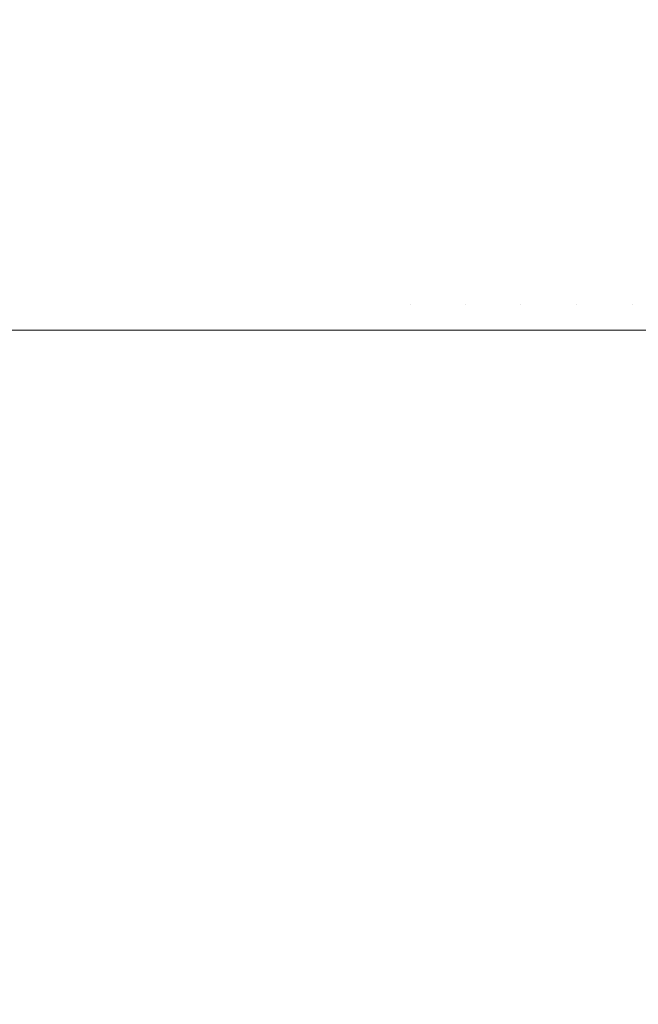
# Model space of a CAD drawing. Header units: centimetres. Extents: x -25.9 to 27.4, y -28.2 to -26.4.
# Tile 92 of 199: x -7.9832 to -7.9366, y -26.5108 to -26.4366. Entities that reach past the tile are written whole.
import ezdxf

# ---------------------------------------------------------------- set-up
doc = ezdxf.new("R2010")
doc.units = ezdxf.units.CM
doc.header["$LTSCALE"] = 2.54
doc.layers.add('Lucido design-1', color=7, linetype='Continuous')

# ---------------------------------------------------------------- blocks, each defined once
blk = doc.blocks.new('Gruppo-4-1')
at = {"color": 7, "linetype": 'Continuous', "lineweight": 9}
for points, invisible_edges in [([(-7.986442, -26.434287, 540.10567), (-7.982755, -26.434287, 540.10805), (-7.982254, -26.43819, 540.107236), (-7.985907, -26.43819, 540.104879)], 15), ([(-7.982755, -26.434287, 540.10805), (-7.978971, -26.434287, 540.11027), (-7.978505, -26.43819, 540.109437), (-7.982254, -26.43819, 540.107236)], 15), ([(-7.978971, -26.434287, 540.11027), (-7.975096, -26.434287, 540.112328), (-7.974666, -26.43819, 540.111476), (-7.978505, -26.43819, 540.109437)], 15), ([(-7.975096, -26.434287, 540.112328), (-7.971137, -26.434287, 540.11422), (-7.970743, -26.43819, 540.11335), (-7.974666, -26.43819, 540.111476)], 15), ([(-7.971137, -26.434287, 540.11422), (-7.967101, -26.434287, 540.115942), (-7.966745, -26.43819, 540.115056), (-7.970743, -26.43819, 540.11335)], 15), ([(-7.967101, -26.434287, 540.115942), (-7.962996, -26.434287, 540.117492), (-7.962677, -26.43819, 540.116591), (-7.966745, -26.43819, 540.115056)], 15), ([(-7.962996, -26.434287, 540.117492), (-7.958828, -26.434287, 540.118865), (-7.958549, -26.43819, 540.117952), (-7.962677, -26.43819, 540.116591)], 15), ([(-7.958828, -26.434287, 540.118865), (-7.954606, -26.434287, 540.120061), (-7.954366, -26.43819, 540.119136), (-7.958549, -26.43819, 540.117952)], 15), ([(-7.954606, -26.434287, 540.120061), (-7.950338, -26.434287, 540.121076), (-7.950137, -26.43819, 540.120142), (-7.954366, -26.43819, 540.119136)], 15), ([(-7.950338, -26.434287, 540.121076), (-7.94603, -26.434287, 540.121909), (-7.945868, -26.43819, 540.120968), (-7.950137, -26.43819, 540.120142)], 15), ([(-7.94603, -26.434287, 540.121909), (-7.94169, -26.434287, 540.122559), (-7.941569, -26.43819, 540.121611), (-7.945868, -26.43819, 540.120968)], 15), ([(-7.94169, -26.434287, 540.122559), (-7.937327, -26.434287, 540.123023), (-7.937246, -26.43819, 540.122072), (-7.941569, -26.43819, 540.121611)], 15), ([(-7.937327, -26.434287, 540.123023), (-7.932948, -26.434287, 540.123303), (-7.932908, -26.43819, 540.122349), (-7.937246, -26.43819, 540.122072)], 15), ([(-25.828561, -26.434836, 540.516815), (-25.828561, -26.438359, 540.517651), (27.271439, -26.438359, 540.517651), (27.271439, -26.434836, 540.516815)], 10), ([(-7.985907, -26.43819, 540.104879), (-7.982254, -26.43819, 540.107236), (-7.981837, -26.442123, 540.106558), (-7.985461, -26.442123, 540.104219)], 15), ([(-7.982254, -26.43819, 540.107236), (-7.978505, -26.43819, 540.109437), (-7.978117, -26.442123, 540.108741), (-7.981837, -26.442123, 540.106558)], 15), ([(-7.978505, -26.43819, 540.109437), (-7.974666, -26.43819, 540.111476), (-7.974307, -26.442123, 540.110764), (-7.978117, -26.442123, 540.108741)], 15), ([(-7.974666, -26.43819, 540.111476), (-7.970743, -26.43819, 540.11335), (-7.970415, -26.442123, 540.112624), (-7.974307, -26.442123, 540.110764)], 15), ([(-7.970743, -26.43819, 540.11335), (-7.966745, -26.43819, 540.115056), (-7.966448, -26.442123, 540.114317), (-7.970415, -26.442123, 540.112624)], 15), ([(-7.966745, -26.43819, 540.115056), (-7.962677, -26.43819, 540.116591), (-7.962412, -26.442123, 540.11584), (-7.966448, -26.442123, 540.114317)], 15), ([(-7.962677, -26.43819, 540.116591), (-7.958549, -26.43819, 540.117952), (-7.958315, -26.442123, 540.11719), (-7.962412, -26.442123, 540.11584)], 15), ([(-7.958549, -26.43819, 540.117952), (-7.954366, -26.43819, 540.119136), (-7.954165, -26.442123, 540.118366), (-7.958315, -26.442123, 540.11719)], 15), ([(-7.954366, -26.43819, 540.119136), (-7.950137, -26.43819, 540.120142), (-7.949969, -26.442123, 540.119364), (-7.954165, -26.442123, 540.118366)], 15), ([(-7.950137, -26.43819, 540.120142), (-7.945868, -26.43819, 540.120968), (-7.945734, -26.442123, 540.120183), (-7.949969, -26.442123, 540.119364)], 15), ([(-7.945868, -26.43819, 540.120968), (-7.941569, -26.43819, 540.121611), (-7.941468, -26.442123, 540.120821), (-7.945734, -26.442123, 540.120183)], 15), ([(-7.941569, -26.43819, 540.121611), (-7.937246, -26.43819, 540.122072), (-7.937179, -26.442123, 540.121278), (-7.941468, -26.442123, 540.120821)], 15), ([(-7.937246, -26.43819, 540.122072), (-7.932908, -26.43819, 540.122349), (-7.932874, -26.442123, 540.121553), (-7.937179, -26.442123, 540.121278)], 15), ([(27.271439, -26.439011, 540.517806), (27.271439, -26.438359, 540.517651), (-25.828561, -26.438359, 540.517651), (-25.828561, -26.439011, 540.517806)], 10), ([(-25.828561, -26.439011, 540.517806), (-25.828561, -26.442637, 540.518503), (27.271439, -26.442637, 540.518503), (27.271439, -26.439011, 540.517806)], 10), ([(27.271439, -26.443232, 540.518618), (27.271439, -26.442637, 540.518503), (-25.828561, -26.442637, 540.518503), (-25.828561, -26.443232, 540.518618)], 10), ([(-7.985461, -26.442123, 540.104219), (-7.981837, -26.442123, 540.106558), (-7.981503, -26.446081, 540.106015), (-7.985104, -26.446081, 540.103691)], 15), ([(-7.981837, -26.442123, 540.106558), (-7.978117, -26.442123, 540.108741), (-7.977806, -26.446081, 540.108185), (-7.981503, -26.446081, 540.106015)], 15), ([(-7.978117, -26.442123, 540.108741), (-7.974307, -26.442123, 540.110764), (-7.97402, -26.446081, 540.110195), (-7.977806, -26.446081, 540.108185)], 15), ([(-7.974307, -26.442123, 540.110764), (-7.970415, -26.442123, 540.112624), (-7.970153, -26.446081, 540.112043), (-7.97402, -26.446081, 540.110195)], 15), ([(-7.970415, -26.442123, 540.112624), (-7.966448, -26.442123, 540.114317), (-7.96621, -26.446081, 540.113726), (-7.970153, -26.446081, 540.112043)], 15), ([(-7.966448, -26.442123, 540.114317), (-7.962412, -26.442123, 540.11584), (-7.9622, -26.446081, 540.115239), (-7.96621, -26.446081, 540.113726)], 15), ([(-7.962412, -26.442123, 540.11584), (-7.958315, -26.442123, 540.11719), (-7.958129, -26.446081, 540.116581), (-7.9622, -26.446081, 540.115239)], 15), ([(-7.958315, -26.442123, 540.11719), (-7.954165, -26.442123, 540.118366), (-7.954005, -26.446081, 540.117749), (-7.958129, -26.446081, 540.116581)], 15), ([(-7.954165, -26.442123, 540.118366), (-7.949969, -26.442123, 540.119364), (-7.949834, -26.446081, 540.118741), (-7.954005, -26.446081, 540.117749)], 15), ([(-7.949969, -26.442123, 540.119364), (-7.945734, -26.442123, 540.120183), (-7.945626, -26.446081, 540.119554), (-7.949834, -26.446081, 540.118741)], 15), ([(-7.945734, -26.442123, 540.120183), (-7.941468, -26.442123, 540.120821), (-7.941387, -26.446081, 540.120189), (-7.945626, -26.446081, 540.119554)], 15), ([(-7.941468, -26.442123, 540.120821), (-7.937179, -26.442123, 540.121278), (-7.937125, -26.446081, 540.120643), (-7.941387, -26.446081, 540.120189)], 15), ([(-7.937179, -26.442123, 540.121278), (-7.932874, -26.442123, 540.121553), (-7.932847, -26.446081, 540.120916), (-7.937125, -26.446081, 540.120643)], 15), ([(-25.828561, -26.443232, 540.518618), (-25.828561, -26.446949, 540.519168), (27.271439, -26.446949, 540.519168), (27.271439, -26.443232, 540.518618)], 10), ([(-7.985104, -26.446081, 540.103691), (-7.981503, -26.446081, 540.106015), (-7.981252, -26.450055, 540.105608), (-7.984837, -26.450055, 540.103295)], 15), ([(-7.981503, -26.446081, 540.106015), (-7.977806, -26.446081, 540.108185), (-7.977573, -26.450055, 540.107768), (-7.981252, -26.450055, 540.105608)], 15), ([(-7.977806, -26.446081, 540.108185), (-7.97402, -26.446081, 540.110195), (-7.973805, -26.450055, 540.109769), (-7.977573, -26.450055, 540.107768)], 15), ([(-7.97402, -26.446081, 540.110195), (-7.970153, -26.446081, 540.112043), (-7.969956, -26.450055, 540.111608), (-7.973805, -26.450055, 540.109769)], 15), ([(-7.970153, -26.446081, 540.112043), (-7.96621, -26.446081, 540.113726), (-7.966032, -26.450055, 540.113282), (-7.969956, -26.450055, 540.111608)], 15), ([(-7.96621, -26.446081, 540.113726), (-7.9622, -26.446081, 540.115239), (-7.962041, -26.450055, 540.114789), (-7.966032, -26.450055, 540.113282)], 15), ([(-7.9622, -26.446081, 540.115239), (-7.958129, -26.446081, 540.116581), (-7.957989, -26.450055, 540.116124), (-7.962041, -26.450055, 540.114789)], 15), ([(-7.958129, -26.446081, 540.116581), (-7.954005, -26.446081, 540.117749), (-7.953884, -26.450055, 540.117286), (-7.957989, -26.450055, 540.116124)], 15), ([(-7.954005, -26.446081, 540.117749), (-7.949834, -26.446081, 540.118741), (-7.949734, -26.450055, 540.118274), (-7.953884, -26.450055, 540.117286)], 15), ([(-7.949834, -26.446081, 540.118741), (-7.945626, -26.446081, 540.119554), (-7.945545, -26.450055, 540.119084), (-7.949734, -26.450055, 540.118274)], 15), ([(-7.945626, -26.446081, 540.119554), (-7.941387, -26.446081, 540.120189), (-7.941326, -26.450055, 540.119715), (-7.945545, -26.450055, 540.119084)], 15), ([(-7.941387, -26.446081, 540.120189), (-7.937125, -26.446081, 540.120643), (-7.937084, -26.450055, 540.120167), (-7.941326, -26.450055, 540.119715)], 15), ([(-7.937125, -26.446081, 540.120643), (-7.932847, -26.446081, 540.120916), (-7.932827, -26.450055, 540.120439), (-7.937084, -26.450055, 540.120167)], 15), ([(27.271439, -26.447491, 540.519248), (27.271439, -26.446949, 540.519168), (-25.828561, -26.446949, 540.519168), (-25.828561, -26.447491, 540.519248)], 10), ([(-25.828561, -26.447491, 540.519248), (-25.828561, -26.451285, 540.519643), (27.271439, -26.451285, 540.519643), (27.271439, -26.447491, 540.519248)], 10), ([(-7.984837, -26.450055, 540.103295), (-7.981252, -26.450055, 540.105608), (-7.981085, -26.454039, 540.105338), (-7.984658, -26.454039, 540.103032)], 15), ([(-7.981252, -26.450055, 540.105608), (-7.977573, -26.450055, 540.107768), (-7.977418, -26.454039, 540.10749), (-7.981085, -26.454039, 540.105338)], 15), ([(-7.977573, -26.450055, 540.107768), (-7.973805, -26.450055, 540.109769), (-7.973662, -26.454039, 540.109485), (-7.977418, -26.454039, 540.10749)], 15), ([(-7.973805, -26.450055, 540.109769), (-7.969956, -26.450055, 540.111608), (-7.969825, -26.454039, 540.111318), (-7.973662, -26.454039, 540.109485)], 15), ([(-7.969956, -26.450055, 540.111608), (-7.966032, -26.450055, 540.113282), (-7.965913, -26.454039, 540.112987), (-7.969825, -26.454039, 540.111318)], 15), ([(-7.966032, -26.450055, 540.113282), (-7.962041, -26.450055, 540.114789), (-7.961935, -26.454039, 540.114489), (-7.965913, -26.454039, 540.112987)], 15), ([(-7.962041, -26.450055, 540.114789), (-7.957989, -26.450055, 540.116124), (-7.957896, -26.454039, 540.11582), (-7.961935, -26.454039, 540.114489)], 15), ([(-7.957989, -26.450055, 540.116124), (-7.953884, -26.450055, 540.117286), (-7.953804, -26.454039, 540.116979), (-7.957896, -26.454039, 540.11582)], 15), ([(-7.953884, -26.450055, 540.117286), (-7.949734, -26.450055, 540.118274), (-7.949667, -26.454039, 540.117963), (-7.953804, -26.454039, 540.116979)], 15), ([(-7.949734, -26.450055, 540.118274), (-7.945545, -26.450055, 540.119084), (-7.945492, -26.454039, 540.11877), (-7.949667, -26.454039, 540.117963)], 15), ([(-7.945545, -26.450055, 540.119084), (-7.941326, -26.450055, 540.119715), (-7.941286, -26.454039, 540.1194), (-7.945492, -26.454039, 540.11877)], 15), ([(-7.941326, -26.450055, 540.119715), (-7.937084, -26.450055, 540.120167), (-7.937057, -26.454039, 540.11985), (-7.941286, -26.454039, 540.1194)], 15), ([(-7.937084, -26.450055, 540.120167), (-7.932827, -26.450055, 540.120439), (-7.932813, -26.454039, 540.120121), (-7.937057, -26.454039, 540.11985)], 15), ([(27.271439, -26.451781, 540.519695), (27.271439, -26.451285, 540.519643), (-25.828561, -26.451285, 540.519643), (-25.828561, -26.451781, 540.519695)], 10), ([(-25.828561, -26.451781, 540.519695), (-25.828561, -26.455639, 540.51993), (27.271439, -26.455639, 540.51993), (27.271439, -26.451781, 540.519695)], 10), ([(-7.984658, -26.454039, 540.103032), (-7.981085, -26.454039, 540.105338), (-7.981002, -26.458028, 540.105203), (-7.98457, -26.458028, 540.102901)], 15), ([(-7.981085, -26.454039, 540.105338), (-7.977418, -26.454039, 540.10749), (-7.97734, -26.458028, 540.107352), (-7.981002, -26.458028, 540.105203)], 15), ([(-7.977418, -26.454039, 540.10749), (-7.973662, -26.454039, 540.109485), (-7.973591, -26.458028, 540.109343), (-7.97734, -26.458028, 540.107352)], 15), ([(-7.973662, -26.454039, 540.109485), (-7.969825, -26.454039, 540.111318), (-7.96976, -26.458028, 540.111174), (-7.973591, -26.458028, 540.109343)], 15), ([(-7.969825, -26.454039, 540.111318), (-7.965913, -26.454039, 540.112987), (-7.965854, -26.458028, 540.11284), (-7.96976, -26.458028, 540.111174)], 15), ([(-7.965913, -26.454039, 540.112987), (-7.961935, -26.454039, 540.114489), (-7.961882, -26.458028, 540.11434), (-7.965854, -26.458028, 540.11284)], 15), ([(-7.961935, -26.454039, 540.114489), (-7.957896, -26.454039, 540.11582), (-7.957849, -26.458028, 540.115669), (-7.961882, -26.458028, 540.11434)], 15), ([(-7.957896, -26.454039, 540.11582), (-7.953804, -26.454039, 540.116979), (-7.953764, -26.458028, 540.116826), (-7.957849, -26.458028, 540.115669)], 15), ([(-7.953804, -26.454039, 540.116979), (-7.949667, -26.454039, 540.117963), (-7.949633, -26.458028, 540.117808), (-7.953764, -26.458028, 540.116826)], 15), ([(-7.949667, -26.454039, 540.117963), (-7.945492, -26.454039, 540.11877), (-7.945465, -26.458028, 540.118614), (-7.949633, -26.458028, 540.117808)], 15), ([(-7.945492, -26.454039, 540.11877), (-7.941286, -26.454039, 540.1194), (-7.941266, -26.458028, 540.119243), (-7.945465, -26.458028, 540.118614)], 15), ([(-7.941286, -26.454039, 540.1194), (-7.937057, -26.454039, 540.11985), (-7.937044, -26.458028, 540.119693), (-7.941266, -26.458028, 540.119243)], 15), ([(-7.937057, -26.454039, 540.11985), (-7.932813, -26.454039, 540.120121), (-7.932806, -26.458028, 540.119963), (-7.937044, -26.458028, 540.119693)], 15), ([(27.271439, -26.456084, 540.519957), (27.271439, -26.455639, 540.51993), (-25.828561, -26.455639, 540.51993), (-25.828561, -26.456084, 540.519957)], 10), ([(-25.828561, -26.456084, 540.519957), (-25.828561, -26.46, 540.520033), (27.271439, -26.46, 540.520033), (27.271439, -26.456084, 540.519957)], 8), ([(-7.981089, -26.46, 540.105124), (-7.984559, -26.46, 540.102884), (-7.98457, -26.458028, 540.102901), (-7.981002, -26.458028, 540.105203)], 14), ([(-7.981002, -26.458028, 540.105203), (-7.980992, -26.46, 540.105186), (-7.981089, -26.46, 540.105124)], 9), ([(-7.977426, -26.46, 540.107279), (-7.980992, -26.46, 540.105186), (-7.981002, -26.458028, 540.105203), (-7.97734, -26.458028, 540.107352)], 14), ([(-7.97734, -26.458028, 540.107352), (-7.977331, -26.46, 540.107335), (-7.977426, -26.46, 540.107279)], 9), ([(-7.973671, -26.46, 540.109279), (-7.977331, -26.46, 540.107335), (-7.97734, -26.458028, 540.107352), (-7.973591, -26.458028, 540.109343)], 14), ([(-7.973591, -26.458028, 540.109343), (-7.973582, -26.46, 540.109326), (-7.973671, -26.46, 540.109279)], 9), ([(-7.969829, -26.46, 540.111119), (-7.973582, -26.46, 540.109326), (-7.973591, -26.458028, 540.109343), (-7.96976, -26.458028, 540.111174)], 14), ([(-7.96976, -26.458028, 540.111174), (-7.969752, -26.46, 540.111156), (-7.969829, -26.46, 540.111119)], 9), ([(-7.965907, -26.46, 540.112797), (-7.969752, -26.46, 540.111156), (-7.96976, -26.458028, 540.111174), (-7.965854, -26.458028, 540.11284)], 14), ([(-7.965854, -26.458028, 540.11284), (-7.965847, -26.46, 540.112822), (-7.965907, -26.46, 540.112797)], 9), ([(-7.961911, -26.46, 540.114308), (-7.965847, -26.46, 540.112822), (-7.965854, -26.458028, 540.11284), (-7.961882, -26.458028, 540.11434)], 14), ([(-7.961882, -26.458028, 540.11434), (-7.961875, -26.46, 540.114321), (-7.961911, -26.46, 540.114308)], 9), ([(-7.961882, -26.458028, 540.11434), (-7.957849, -26.458028, 540.115669), (-7.957844, -26.46, 540.11565), (-7.961875, -26.46, 540.114321)], 11), ([(-7.957849, -26.458028, 540.115669), (-7.953764, -26.458028, 540.116826), (-7.953759, -26.46, 540.116807), (-7.957844, -26.46, 540.11565)], 11), ([(-7.953764, -26.458028, 540.116826), (-7.949633, -26.458028, 540.117808), (-7.949629, -26.46, 540.117789), (-7.953725, -26.46, 540.116815)], 11), ([(-7.953725, -26.46, 540.116815), (-7.953759, -26.46, 540.116807), (-7.953764, -26.458028, 540.116826)], 10), ([(-7.949633, -26.458028, 540.117808), (-7.945465, -26.458028, 540.118614), (-7.945462, -26.46, 540.118595), (-7.94955, -26.46, 540.117804)], 11), ([(-7.94955, -26.46, 540.117804), (-7.949629, -26.46, 540.117789), (-7.949633, -26.458028, 540.117808)], 10), ([(-7.945465, -26.458028, 540.118614), (-7.941266, -26.458028, 540.119243), (-7.941263, -26.46, 540.119223), (-7.945329, -26.46, 540.118615)], 11), ([(-7.945329, -26.46, 540.118615), (-7.945462, -26.46, 540.118595), (-7.945465, -26.458028, 540.118614)], 10), ([(-7.941266, -26.458028, 540.119243), (-7.937044, -26.458028, 540.119693), (-7.937042, -26.46, 540.119673), (-7.94107, -26.46, 540.119244)], 11), ([(-7.94107, -26.46, 540.119244), (-7.941263, -26.46, 540.119223), (-7.941266, -26.458028, 540.119243)], 10), ([(-7.937044, -26.458028, 540.119693), (-7.932806, -26.458028, 540.119963), (-7.932806, -26.46, 540.119943), (-7.936781, -26.46, 540.11969)], 11), ([(-7.936781, -26.46, 540.11969), (-7.937042, -26.46, 540.119673), (-7.937044, -26.458028, 540.119693)], 10), ([(-7.984559, -26.46, 540.102884), (-7.981081, -27.66, 540.105112), (-7.983685, -27.66, 540.103469)], 9), ([(-7.984559, -26.46, 540.102884), (-7.981089, -26.46, 540.105124), (-7.981081, -27.66, 540.105112)], 10), ([(-7.980162, -27.66, 540.105692), (-7.981081, -27.66, 540.105112), (-7.981089, -26.46, 540.105124), (-7.980992, -26.46, 540.105186)], 10), ([(-7.980992, -26.46, 540.105186), (-7.97742, -27.66, 540.107267), (-7.980162, -27.66, 540.105692)], 9), ([(-7.980992, -26.46, 540.105186), (-7.977426, -26.46, 540.107279), (-7.97742, -27.66, 540.107267)], 10), ([(-7.976546, -27.66, 540.107769), (-7.97742, -27.66, 540.107267), (-7.977426, -26.46, 540.107279), (-7.977331, -26.46, 540.107335)], 10), ([(-7.977331, -26.46, 540.107335), (-7.973665, -27.66, 540.109267), (-7.976546, -27.66, 540.107769)], 9), ([(-7.977331, -26.46, 540.107335), (-7.973671, -26.46, 540.109279), (-7.973665, -27.66, 540.109267)], 10), ([(-7.972844, -27.66, 540.109694), (-7.973665, -27.66, 540.109267), (-7.973671, -26.46, 540.109279), (-7.973582, -26.46, 540.109326)], 10), ([(-7.973582, -26.46, 540.109326), (-7.969824, -27.66, 540.111108), (-7.972844, -27.66, 540.109694)], 9), ([(-7.973582, -26.46, 540.109326), (-7.969829, -26.46, 540.111119), (-7.969824, -27.66, 540.111108)], 10), ([(-7.96906, -27.66, 540.111466), (-7.969824, -27.66, 540.111108), (-7.969829, -26.46, 540.111119), (-7.969752, -26.46, 540.111156)], 10), ([(-7.969752, -26.46, 540.111156), (-7.965902, -27.66, 540.112786), (-7.96906, -27.66, 540.111466)], 9), ([(-7.969752, -26.46, 540.111156), (-7.965907, -26.46, 540.112797), (-7.965902, -27.66, 540.112786)], 10), ([(-7.965203, -27.66, 540.113079), (-7.965902, -27.66, 540.112786), (-7.965907, -26.46, 540.112797), (-7.965847, -26.46, 540.112822)], 10), ([(-7.965847, -26.46, 540.112822), (-7.961907, -27.66, 540.114297), (-7.965203, -27.66, 540.113079)], 9), ([(-7.965847, -26.46, 540.112822), (-7.961911, -26.46, 540.114308), (-7.961907, -27.66, 540.114297)], 10), ([(-7.961278, -27.66, 540.11453), (-7.961907, -27.66, 540.114297), (-7.961911, -26.46, 540.114308), (-7.961875, -26.46, 540.114321)], 10), ([(-7.961875, -26.46, 540.114321), (-7.957845, -27.66, 540.115639), (-7.961278, -27.66, 540.11453)], 9), ([(-7.961875, -26.46, 540.114321), (-7.957848, -26.46, 540.115649), (-7.957845, -27.66, 540.115639)], 10), ([(-7.957292, -27.66, 540.115817), (-7.957848, -26.46, 540.115649), (-7.953759, -26.46, 540.116807)], 9), ([(-7.957292, -27.66, 540.115817), (-7.957845, -27.66, 540.115639), (-7.957848, -26.46, 540.115649)], 10), ([(-7.953759, -26.46, 540.116807), (-7.953723, -27.66, 540.116807), (-7.957292, -27.66, 540.115817)], 9), ([(-7.953759, -26.46, 540.116807), (-7.953725, -26.46, 540.116815), (-7.953723, -27.66, 540.116807)], 10), ([(-7.953725, -26.46, 540.116815), (-7.949629, -26.46, 540.117789), (-7.949549, -27.66, 540.117799), (-7.953252, -27.66, 540.116937)], 10), ([(-7.953252, -27.66, 540.116937), (-7.953723, -27.66, 540.116807), (-7.953725, -26.46, 540.116815)], 10), ([(-7.949629, -26.46, 540.117789), (-7.94955, -26.46, 540.117804), (-7.949549, -27.66, 540.117799)], 10), ([(-7.94955, -26.46, 540.117804), (-7.945462, -26.46, 540.118595), (-7.945328, -27.66, 540.118612), (-7.949164, -27.66, 540.117888)], 10), ([(-7.949164, -27.66, 540.117888), (-7.949549, -27.66, 540.117799), (-7.94955, -26.46, 540.117804)], 10), ([(-7.945462, -26.46, 540.118595), (-7.945329, -26.46, 540.118615), (-7.945328, -27.66, 540.118612)], 10), ([(-7.945329, -26.46, 540.118615), (-7.941263, -26.46, 540.119223), (-7.94107, -27.66, 540.119244), (-7.945036, -27.66, 540.118667)], 10), ([(-7.945036, -27.66, 540.118667), (-7.945328, -27.66, 540.118612), (-7.945329, -26.46, 540.118615)], 10), ([(-7.941263, -26.46, 540.119223), (-7.94107, -26.46, 540.119244), (-7.94107, -27.66, 540.119244)], 10), ([(-7.94107, -26.46, 540.119244), (-7.937042, -26.46, 540.119673), (-7.936781, -27.66, 540.119693), (-7.940874, -27.66, 540.119272)], 10), ([(-7.940874, -27.66, 540.119272), (-7.94107, -27.66, 540.119244), (-7.94107, -26.46, 540.119244)], 10), ([(-7.937042, -26.46, 540.119673), (-7.936781, -26.46, 540.11969), (-7.936781, -27.66, 540.119693)], 10), ([(-7.936781, -26.46, 540.11969), (-7.932806, -26.46, 540.119943), (-7.932477, -27.66, 540.119957), (-7.936687, -27.66, 540.119703)], 10), ([(-7.936687, -27.66, 540.119703), (-7.936781, -27.66, 540.119693), (-7.936781, -26.46, 540.11969)], 10)]:
    blk.add_3dface(points, dxfattribs=dict(at, invisible_edges=invisible_edges))
blk.add_3dface([(-25.828561, -26.46, 540.520033), (-25.828561, -28.06, 540.520033), (27.271439, -28.06, 540.520033), (27.271439, -26.46, 540.520033)], dxfattribs=at)

msp = doc.modelspace()

# ---------------------------------------------------------------- block references
at = {"layer": 'Lucido design-1', "color": 7}
msp.add_blockref('Gruppo-4-1', (0, 0), dxfattribs=at)

doc.saveas('drawing.dxf')
